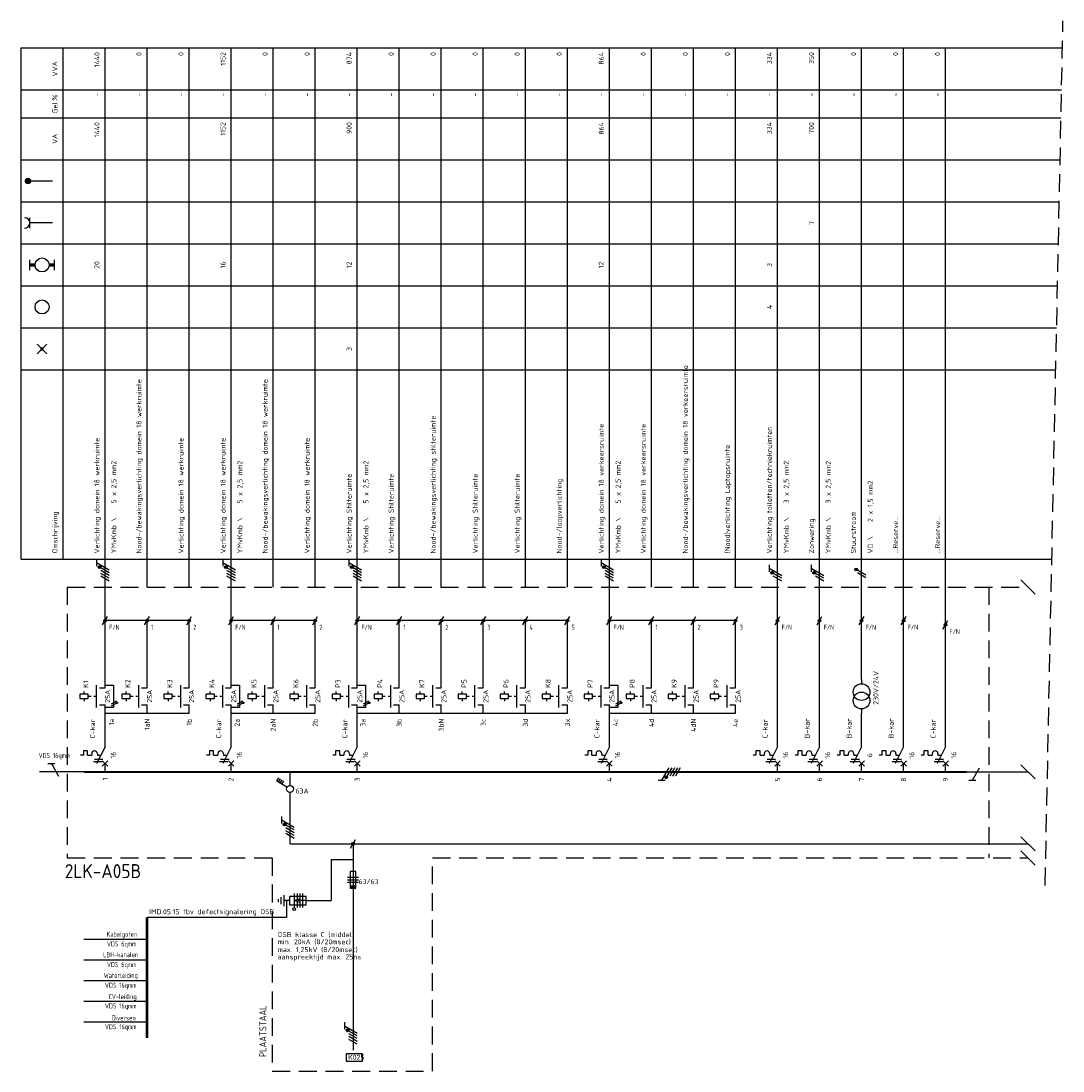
# Model space of a CAD drawing. Extents: x -1224 to 18134, y -20786 to 3554.
# Tile 83 of 88: x 15750 to 16122, y -23 to 352. Entities that reach past the tile are written whole.
import ezdxf
from ezdxf.enums import TextEntityAlignment as Align

# ---------------------------------------------------------------- set-up
doc = ezdxf.new("R2010")
doc.units = 0
doc.linetypes.add('HIDDEN', pattern=[9.525, 6.35, -3.175])
doc.linetypes.add('STABI11', pattern=[2, 1, -1])
doc.layers.get('0').update_dxf_attribs({"linetype": 'CONTINUOUS'})
for name, color, linetype in [('E-principe', 3, 'CONTINUOUS'), ('E-tekst', 2, 'CONTINUOUS'), ('EL$1----', 3, 'CONTINUOUS'), ('EL$1----_1LK-A08', 3, 'CONTINUOUS'), ('EL$1----_2LK-A07', 3, 'CONTINUOUS'), ('kast', 1, 'CONTINUOUS')]:
    doc.layers.add(name, color=color, linetype=linetype)
doc.styles.add('BURO-018', font='ISO.shx', dxfattribs={"height": 1.8})
doc.styles.add('BURO-050', font='ISO.shx', dxfattribs={"height": 5})
doc.styles.get("Standard").update_dxf_attribs({"font": 'iso.shx'})

# ---------------------------------------------------------------- blocks, each defined once
blk = doc.blocks.new('RAIL3')
at = {"color": 0, "linetype": 'Continuous'}
for p, q in [((-6, 0), (6, 0)), ((1.73, 3), (-0.87, -1.5)), ((2.98, 3), (0.48, 3))]:
    blk.add_line(p, q, dxfattribs=at)
blk = doc.blocks.new('0302A1_')
at = {"color": 0, "linetype": 'Continuous'}
blk.add_line((-0.87, -1.5), (0.87, 1.5), dxfattribs=at)
at = {"color": 0, "const_width": 0.5}
blk.add_lwpolyline([(-0.25, 0, 1), (0.25, 0, 1)], format="xyb", close=True, dxfattribs=at)
at = {"color": 0, "linetype": 'Continuous'}
blk.add_circle((0, 0), 0.5, dxfattribs=at)
blk = doc.blocks.new('HL3')
at = {"color": 0, "linetype": 'Continuous'}
for p, q in [((-3, 6.98), (-3, 4.48)), ((-3, 5.73), (1.5, 3.13)), ((1.5, 2.13), (-1.5, 3.87)), ((1.5, 1.13), (-1.5, 2.87)), ((1.5, 0.13), (-1.5, 1.87)), ((1.5, -0.87), (-1.5, 0.87))]:
    blk.add_line(p, q, dxfattribs=at)
at = {"color": 0, "linetype": 'Continuous', "const_width": 0.5}
blk.add_lwpolyline([(-1.68, 4.12, 1), (-2.18, 4.12, 1)], format="xyb", close=True, dxfattribs=at)
at = {"color": 0, "linetype": 'Continuous'}
blk.add_circle((-1.93, 4.12), 0.5, dxfattribs=at)
blk = doc.blocks.new('E00515')
at = {"color": 0, "linetype": 'Continuous'}
for p, q in [((6, 1.5), (0, 1.5)), ((0, 1.5), (0, -1.5)), ((0, 0), (4, 0)), ((1.25, -2.5), (1.25, 2.5)), ((2.25, -2.5), (2.25, 2.5)), ((4, 0), (2.5, 0.5)), ((2.5, -0.5), (4, 0)), ((3.25, -2.5), (3.25, 2.5)), ((4.25, -2.5), (4.25, 2.5)), ((6, -1.5), (6, 1.5)), ((6, 0), (8, 0)), ((8, -2), (8, 2)), ((9, -1.25), (9, 1.25)), ((10, -0.5), (10, 0.5)), ((0, -1.5), (6, -1.5))]:
    blk.add_line(p, q, dxfattribs=at)
blk.add_circle((4.25, 3), 0.5, dxfattribs=at)
blk = doc.blocks.new('00P')
at = {"color": 0, "linetype": 'Continuous'}
for p, q in [((0, 31), (3, 31)), ((3, 31), (3, 23)), ((3, 23), (0, 23))]:
    blk.add_line(p, q, dxfattribs=at)
blk = doc.blocks.new('L1')
at = {"color": 0, "linetype": 'Continuous'}
for p, q in [((-3, 73.98), (-3, 71.48)), ((-3, 72.73), (1.5, 70.13)), ((1.5, 69.13), (-1.5, 70.87)), ((1.5, 68.13), (-1.5, 69.87))]:
    blk.add_line(p, q, dxfattribs=at)
at = {"color": 0, "linetype": 'Continuous', "const_width": 0.5}
blk.add_lwpolyline([(-1.68, 71.12, 1), (-2.18, 71.12, 1)], format="xyb", close=True, dxfattribs=at)
at = {"color": 0, "linetype": 'Continuous'}
blk.add_circle((-1.93, 71.12), 0.5, dxfattribs=at)
blk = doc.blocks.new('L3')
at = {"color": 0, "linetype": 'Continuous'}
for p, q in [((-3, 75.98), (-3, 73.48)), ((-3, 74.73), (1.5, 72.13)), ((1.5, 71.13), (-1.5, 72.87)), ((1.5, 70.13), (-1.5, 71.87)), ((1.5, 69.13), (-1.5, 70.87)), ((1.5, 68.13), (-1.5, 69.87))]:
    blk.add_line(p, q, dxfattribs=at)
at = {"color": 0, "linetype": 'Continuous', "const_width": 0.5}
blk.add_lwpolyline([(-1.68, 73.12, 1), (-2.18, 73.12, 1)], format="xyb", close=True, dxfattribs=at)
at = {"color": 0, "linetype": 'Continuous'}
blk.add_circle((-1.93, 73.12), 0.5, dxfattribs=at)
blk = doc.blocks.new('B26')
at = {"color": 0, "linetype": 'Continuous'}
for p, q in [((0, 9), (0, 21)), ((-7.75, 7.5), (-7.75, 6)), ((-6.25, 7.5), (-7.75, 7.5)), ((-6.25, 6), (-6.25, 7.5)), ((0, 9), (-3, 3)), ((-7.75, 6), (-8.75, 6)), ((-6.25, 6), (-4.75, 6)), ((-4.75, 6.5), (-4.75, 6)), ((-4.125, 3.75), (-1.125, 3.75)), ((-3.75, 4.5), (-0.75, 4.5)), ((-2.75, 6.5), (-2.75, 6)), ((-2.75, 6), (-1.5, 6)), ((-1, 4), (1, 2)), ((-1, 2), (1, 4)), ((0, 0), (0, 3))]:
    blk.add_line(p, q, dxfattribs=at)
blk.add_arc((-3.75, 6.5), 1, 0, 180, dxfattribs=at)
at = {"color": 1, "style": 'BURO-018'}
blk.add_attdef('E_VRIJ1', (-3.548, 12), '', height=1.8, rotation=90, dxfattribs=at)
at = {"color": 1, "linetype": 'Continuous', "style": 'BURO-018'}
blk.add_attdef('E_IIA', text='', height=1.8, rotation=90, dxfattribs=at).set_placement((2, 6), align=Align.TOP_CENTER)
blk = doc.blocks.new('M2')
at = {"color": 0, "linetype": 'Continuous'}
for p, q in [((-3, 23), (-3, 31)), ((-2, 30), (0, 30)), ((0, 30), (0, 33)), ((-6, 27.75), (-9, 27.75)), ((-9, 27.75), (-9, 26.25)), ((-9, 26.25), (-6, 26.25)), ((-7.5, 27.75), (-7.5, 28.75)), ((-7.5, 26.25), (-7.5, 25.25)), ((-6, 26.25), (-6, 27.75)), ((-6, 27.25), (-6, 27.25)), ((-2, 24), (0, 24)), ((0, 21), (0, 24))]:
    blk.add_line(p, q, dxfattribs=at)
at = {"color": 0, "linetype": 'STABI11'}
blk.add_line((-6, 27), (-3, 27), dxfattribs=at)
at = {"color": 1, "linetype": 'Continuous', "style": 'BURO-018'}
blk.add_attdef('E_VRIJ1', (-6, 30), '', height=1.8, rotation=90, dxfattribs=at)
blk.add_attdef('E_IMS', text='', height=1.8, rotation=90, dxfattribs=at).set_placement((0, 27), align=Align.TOP_CENTER)
blk = doc.blocks.new('b1s')
at = {"color": 0, "linetype": 'Continuous'}
blk.add_line((0, 33), (0, 54), dxfattribs=at)
blk = doc.blocks.new('m1s')
at = {"color": 0, "linetype": 'Continuous'}
blk.add_line((0, 54), (0, 66), dxfattribs=at)
blk = doc.blocks.new('m1')
at = {"color": 0, "linetype": 'Continuous'}
blk.add_line((0, 21), (0, 33), dxfattribs=at)
blk = doc.blocks.new('M13')
at = {"color": 0, "linetype": 'Continuous'}
for p, q in [((0, 33), (0, 31.5)), ((0, 22.5), (0, 21))]:
    blk.add_line(p, q, dxfattribs=at)
for centre in [(0, 28.5), (0, 25.5)]:
    blk.add_circle(centre, 3, dxfattribs=at)
at = {"color": 1, "linetype": 'Continuous', "style": 'BURO-018'}
blk.add_attdef('E_VRIJ1', (6, 24), '', height=1.8, rotation=90, dxfattribs=at)
blk = doc.blocks.new('KOLNR1')
at = {"color": 0, "linetype": 'Continuous'}
for p, q in [((1.41, -1.41), (-1.41, 1.41)), ((-1.41, -1.41), (1.41, 1.41))]:
    blk.add_line(p, q, dxfattribs=at)
at = {"color": 0, "linetype": 'Continuous', "const_width": 0.5}
blk.add_lwpolyline([(-0.25, 0, 1), (0.25, 0, 1)], format="xyb", close=True, dxfattribs=at)
blk = doc.blocks.new('KOLNR3')
at = {"color": 0, "linetype": 'Continuous'}
blk.add_circle((0, 0), 2, dxfattribs=at)
blk = doc.blocks.new('KOLNR5')
at = {"color": 0, "linetype": 'Continuous'}
for p, q in [((-3.5, -1.5), (-3.5, 1.5)), ((3.5, 1.5), (3.5, -1.5))]:
    blk.add_line(p, q, dxfattribs=at)
at = {"color": 0, "linetype": 'Continuous', "const_width": 1}
for points in [[(-2, 0), (-3.5, 0)], [(2, 0), (3.5, 0)]]:
    blk.add_lwpolyline(points, dxfattribs=at)
at = {"color": 0, "linetype": 'Continuous'}
blk.add_circle((0, 0), 2, dxfattribs=at)
blk = doc.blocks.new('KOLNR6')
at = {"color": 0, "linetype": 'Continuous'}
for p, q in [((-3.5, -1.5), (-3.5, 1.5)), ((3, 0), (-3.5, 0))]:
    blk.add_line(p, q, dxfattribs=at)
blk.add_arc((-5, 0), 1.5, 270, 90, dxfattribs=at)
blk = doc.blocks.new('KOLNR8')
at = {"color": 0, "linetype": 'Continuous'}
blk.add_line((-4, 0), (3, 0), dxfattribs=at)
at = {"color": 0, "linetype": 'Continuous', "const_width": 0.75}
blk.add_lwpolyline([(-4, -0.375, 1), (-4, 0.375, 1)], format="xyb", close=True, dxfattribs=at)
at = {"color": 0, "linetype": 'Continuous'}
blk.add_circle((-4, 0), 0.75, dxfattribs=at)
blk = doc.blocks.new('1P')
at = {"color": 0, "linetype": 'Continuous'}
blk.add_line((1.5, 0.87), (-1.5, -0.87), dxfattribs=at)

msp = doc.modelspace()

# ---------------------------------------------------------------- linework, layer by layer
at = {"layer": 'E-principe'}
for p, q in [((15772.79, 83.5), (15756.86, 83.5)), ((15795.27, 23.7), (15772.71, 23.7)), ((15795.27, 16.3), (15772.71, 16.3)), ((15795.27, 8.91), (15772.71, 8.91)), ((15795.27, 1.51), (15772.71, 1.51)), ((15795.27, -5.88), (15772.71, -5.88))]:
    msp.add_line(p, q, dxfattribs=at)
at = {"layer": 'E-principe', "const_width": 1}
msp.add_lwpolyline([(15795.27, 31.53), (15795.27, -11.46)], dxfattribs=at)
at = {"layer": 'EL$1----', "linetype": 'HIDDEN'}
msp.add_line((16115.8, 42.99), (16122.17, 351.6), dxfattribs=at)
at = {"layer": 'EL$1----', "linetype": 'Continuous'}
for p, q in [((16051.79, 153.79), (16048.79, 155.52)), ((16051.79, 152.79), (16048.79, 154.52)), ((15846.3, 78.75), (15846.3, 83.5)), ((15841.55, 80.16), (15842.25, 81.37)), ((15845.22, 78.04), (15841.55, 80.16)), ((15842.16, 79.81), (15842.86, 81.02)), ((15842.77, 79.46), (15843.47, 80.67)), ((15843.37, 79.11), (15844.07, 80.32)), ((15846.3, 57.81), (15846.3, 76.08)), ((15866.8, 45.97), (15870.8, 45.97)), ((15869.8, 47.97), (15867.8, 47.97)), ((15867.8, 47.97), (15867.8, 41.97)), ((15869.8, 41.97), (15869.8, 47.97)), ((15866.8, 44.97), (15870.8, 44.97)), ((15870.8, 43.97), (15866.8, 43.97)), ((15867.8, 41.97), (15869.8, 41.97)), ((15865.8, -5.89), (15865.8, -8.39)), ((15865.8, -7.14), (15870.3, -9.74)), ((15870.3, -10.74), (15867.3, -9.01)), ((15870.3, -11.74), (15867.3, -10.01)), ((15870.3, -12.74), (15867.3, -11.01)), ((15870.3, -13.74), (15867.3, -12.01))]:
    msp.add_line(p, q, dxfattribs=at)
at = {"layer": 'EL$1----'}
for p, q in [((16112.25, 146.97), (16107.18, 152.03)), ((15795.29, 137.5), (15780.29, 137.5)), ((15810.29, 137.5), (15795.29, 137.5)), ((15840.29, 137.5), (15825.29, 137.5)), ((15855.29, 137.5), (15840.29, 137.5)), ((15885.29, 137.5), (15870.29, 137.5)), ((15915.29, 137.5), (15885.29, 137.5)), ((15945.29, 137.5), (15915.29, 137.5)), ((15975.29, 137.5), (15960.29, 137.5)), ((16005.29, 137.5), (15975.29, 137.5)), ((16087.79, 83.5), (16109.72, 83.5)), ((16112.25, 80.97), (16107.18, 86.03)), ((16112.25, 55.27), (16107.18, 60.34)), ((15846.3, 57.81), (16109.72, 57.81)), ((15868.8, 57.81), (15868.8, -15.88)), ((16112.25, 50.23), (16107.18, 55.3)), ((15861.01, 52.26), (15868.8, 52.26)), ((15861.01, 52.26), (15861.01, 37.55)), ((15845.06, 37.55), (15845.06, 31.53)), ((15852.06, 37.55), (15861.01, 37.55)), ((15845.06, 31.53), (15795.27, 31.53))]:
    msp.add_line(p, q, dxfattribs=at)
at = {"layer": 'EL$1----', "color": 1, "linetype": 'Continuous'}
for p, q in [((16089.83, 80.5), (16092.42, 85)), ((16088.58, 80.5), (16091.08, 80.5))]:
    msp.add_line(p, q, dxfattribs=at)
at = {"layer": 'EL$1----', "linetype": 'Continuous', "const_width": 0.5}
for points in [[(16048.61, 155.77, 1), (16048.11, 155.77, 1)], [(15867.12, -8.76, 1), (15866.62, -8.76, 1)]]:
    msp.add_lwpolyline(points, format="xyb", close=True, dxfattribs=at)
at = {"layer": 'EL$1----', "linetype": 'Continuous'}
for centre, radius in [((16048.36, 155.77), 0.5), ((15846.3, 77.42), 1.25), ((15866.87, -8.76), 0.5)]:
    msp.add_circle(centre, radius, dxfattribs=at)
at = {"layer": 'EL$1----'}
for centre in [(15784.56, 108.16), (15829.56, 108.16), (15874.56, 108.16), (15964.56, 108.16)]:
    msp.add_circle(centre, 0.283, dxfattribs=at)
at = {"layer": 'EL$1----', "linetype": 'Continuous'}
msp.add_solid([(15867.8, 41.97), (15867.8, 42.97), (15869.8, 41.97), (15869.8, 42.97)], dxfattribs=at)
at = {"layer": 'EL$1----_1LK-A08', "color": 2}
for p, q in [((15866.51, -17), (15872.04, -17)), ((15866.51, -19.84), (15866.51, -17)), ((15872.04, -17), (15872.04, -19.84)), ((15872.04, -19.84), (15866.51, -19.84))]:
    msp.add_line(p, q, dxfattribs=at)
at = {"layer": 'EL$1----_2LK-A07', "color": 1}
for p, q in [((15750.29, 342), (16121.97, 342)), ((15750.29, 159.5), (15750.29, 342)), ((15765.29, 159.5), (15765.29, 342)), ((15750.29, 327), (16121.66, 327)), ((15750.29, 317), (16121.46, 317)), ((15750.29, 302), (16121.15, 302)), ((15750.29, 287), (16120.84, 287)), ((15750.29, 272), (16120.53, 272)), ((15750.29, 257), (16120.22, 257)), ((15750.29, 242), (16119.91, 242)), ((15750.29, 227), (16119.6, 227)), ((15750.29, 159.5), (16118.2, 159.5))]:
    msp.add_line(p, q, dxfattribs=at)
at = {"layer": 'EL$1----_2LK-A07'}
for p, q in [((15780.29, 149.5), (15780.29, 342)), ((15795.29, 149.5), (15795.29, 342)), ((15810.29, 149.5), (15810.29, 342)), ((15825.29, 149.5), (15825.29, 342)), ((15840.29, 149.5), (15840.29, 342)), ((15855.29, 149.5), (15855.29, 342)), ((15870.29, 149.5), (15870.29, 342)), ((15885.29, 149.5), (15885.29, 342)), ((15900.29, 149.5), (15900.29, 342)), ((15915.29, 149.5), (15915.29, 342)), ((15930.29, 149.5), (15930.29, 342)), ((15945.29, 149.5), (15945.29, 342)), ((15960.29, 149.5), (15960.29, 342)), ((15975.29, 149.5), (15975.29, 342)), ((15990.29, 149.5), (15990.29, 342)), ((16005.29, 149.5), (16005.29, 342)), ((16020.29, 149.5), (16020.29, 342)), ((16035.29, 149.5), (16035.29, 342)), ((16050.29, 149.5), (16050.29, 342)), ((16065.29, 149.5), (16065.29, 342)), ((16080.29, 149.5), (16080.29, 342)), ((15780.29, 104.5), (15795.29, 104.5)), ((15795.29, 104.5), (15810.29, 104.5)), ((15825.29, 104.5), (15840.29, 104.5)), ((15840.29, 104.5), (15855.29, 104.5)), ((15870.29, 104.5), (15945.29, 104.5)), ((15960.29, 104.5), (16005.29, 104.5))]:
    msp.add_line(p, q, dxfattribs=at)
at = {"layer": 'EL$1----_2LK-A07', "color": 1, "linetype": 'HIDDEN'}
for p, q in [((15766.79, 149.5), (16109.72, 149.5)), ((15766.79, 149.5), (15766.79, 52.77)), ((16095.65, 149.5), (16095.65, 52.77))]:
    msp.add_line(p, q, dxfattribs=at)
at = {"layer": 'EL$1----_2LK-A07'}
for points in [[(15787.79, 83.5, 0.7, 0.7, 0), (15772.79, 83.5, 0.7, 0.7, 0)], [(15802.79, 83.5, 0.7, 0.7, 0), (15787.79, 83.5, 0.7, 0.7, 0)], [(15817.79, 83.5, 0.7, 0.7, 0), (15802.79, 83.5, 0.7, 0.7, 0)], [(15832.79, 83.5, 0.7, 0.7, 0), (15817.79, 83.5, 0.7, 0.7, 0)], [(15847.79, 83.5, 0.7, 0.7, 0), (15832.79, 83.5, 0.7, 0.7, 0)], [(15862.79, 83.5, 0.7, 0.7, 0), (15847.79, 83.5, 0.7, 0.7, 0)], [(15877.79, 83.5, 0.7, 0.7, 0), (15862.79, 83.5, 0.7, 0.7, 0)], [(15892.79, 83.5, 0.7, 0.7, 0), (15877.79, 83.5, 0.7, 0.7, 0)], [(15907.79, 83.5, 0.7, 0.7, 0), (15892.79, 83.5, 0.7, 0.7, 0)], [(15922.79, 83.5, 0.7, 0.7, 0), (15907.79, 83.5, 0.7, 0.7, 0)], [(15937.79, 83.5, 0.7, 0.7, 0), (15922.79, 83.5, 0.7, 0.7, 0)], [(15952.79, 83.5, 0.7, 0.7, 0), (15937.79, 83.5, 0.7, 0.7, 0)], [(15967.79, 83.5, 0.7, 0.7, 0), (15952.79, 83.5, 0.7, 0.7, 0)], [(15982.79, 83.5, 0.7, 0.7, 0), (15967.79, 83.5, 0.7, 0.7, 0)], [(15997.79, 83.5, 0.7, 0.7, 0), (15982.79, 83.5, 0.7, 0.7, 0)], [(16012.79, 83.5, 0.7, 0.7, 0), (15997.79, 83.5, 0.7, 0.7, 0)], [(16027.79, 83.5, 0.7, 0.7, 0), (16012.79, 83.5, 0.7, 0.7, 0)], [(16042.79, 83.5, 0.7, 0.7, 0), (16027.79, 83.5, 0.7, 0.7, 0)], [(16057.79, 83.5, 0.7, 0.7, 0), (16042.79, 83.5, 0.7, 0.7, 0)], [(16072.79, 83.5, 0.7, 0.7, 0), (16057.79, 83.5, 0.7, 0.7, 0)], [(16087.79, 83.5, 0.7, 0.7, 0), (16072.79, 83.5, 0.7, 0.7, 0)]]:
    msp.add_lwpolyline(points, format="xyseb", dxfattribs=at)
at = {"layer": 'kast', "color": 1, "linetype": 'HIDDEN'}
for p, q in [((15766.79, 52.77), (15839.96, 52.77)), ((15897.2, 52.77), (16109.72, 52.77))]:
    msp.add_line(p, q, dxfattribs=at)
at = {"layer": 'kast', "linetype": 'HIDDEN'}
for p, q in [((15839.96, 52.77), (15839.96, -23.29)), ((15897.2, -23.29), (15897.2, 52.77)), ((15839.96, -23.29), (15897.2, -23.29))]:
    msp.add_line(p, q, dxfattribs=at)

# ---------------------------------------------------------------- block references
at = {"layer": 'E-principe', "xscale": -1}
msp.add_blockref('RAIL3', (15762.86, 83.5), dxfattribs=at)
at = {"layer": 'EL$1----'}
for name, p in [('L3', (15780.29, 83.5)), ('L3', (15825.29, 83.5)), ('L3', (15870.29, 83.5)), ('L3', (15960.29, 83.5)), ('L1', (16020.29, 83.5)), ('L1', (16035.29, 83.5)), ('0302A1_', (15780.29, 137.5)), ('0302A1_', (15795.29, 137.5)), ('0302A1_', (15810.29, 137.5)), ('0302A1_', (15825.29, 137.5)), ('0302A1_', (15825.29, 137.5)), ('0302A1_', (15840.29, 137.5)), ('0302A1_', (15855.29, 137.5)), ('0302A1_', (15870.29, 137.5)), ('0302A1_', (15870.29, 137.5)), ('0302A1_', (15885.29, 137.5)), ('0302A1_', (15900.29, 137.5)), ('0302A1_', (15915.29, 137.5)), ('0302A1_', (15930.29, 137.5)), ('0302A1_', (15945.29, 137.5)), ('0302A1_', (15960.29, 137.5)), ('0302A1_', (15960.29, 137.5)), ('0302A1_', (15960.29, 137.5)), ('0302A1_', (15975.29, 137.5)), ('0302A1_', (15990.29, 137.5)), ('0302A1_', (16005.29, 137.5)), ('0302A1_', (16020.29, 137.5)), ('0302A1_', (16020.29, 137.5)), ('0302A1_', (16020.29, 137.5)), ('0302A1_', (16035.29, 137.5)), ('0302A1_', (16035.29, 137.5)), ('0302A1_', (16035.29, 137.5)), ('0302A1_', (16050.29, 137.5)), ('0302A1_', (16050.29, 137.5)), ('0302A1_', (16050.29, 137.5)), ('0302A1_', (16065.29, 137.5)), ('0302A1_', (16065.29, 137.5)), ('0302A1_', (16065.29, 137.5)), ('0302A1_', (16080.21, 136)), ('0302A1_', (16080.21, 136)), ('0302A1_', (16080.21, 136)), ('00P', (15780.29, 83.5)), ('00P', (15825.29, 83.5)), ('00P', (15870.29, 83.5)), ('00P', (15960.29, 83.5)), ('HL3', (15846.3, 60.65)), ('0302A1_', (15868.8, 57.81))]:
    msp.add_blockref(name, p, dxfattribs=at)
at = {"layer": 'EL$1----', "xscale": 0.6399999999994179, "yscale": 0.6399999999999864, "zscale": 0.6400000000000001}
for p in [(15783.37, 108.25), (15828.37, 108.25), (15873.37, 108.25), (15963.37, 108.25), (15783.37, 107.47), (15828.37, 107.47), (15873.37, 107.47), (15963.37, 107.47)]:
    msp.add_blockref('1P', p, dxfattribs=at)
at = {"layer": 'EL$1----', "color": 1, "rotation": 90}
msp.add_blockref('HL3', (15984.69, 83.5), dxfattribs=at)
at = {"layer": 'EL$1----', "rotation": 180}
msp.add_blockref('E00515', (15852.06, 37.55), dxfattribs=at)
at = {"layer": 'EL$1----_2LK-A07', "xscale": 1.25, "yscale": 1.25, "zscale": 1.25}
for name, p in [('KOLNR8', (15757.79, 294.5)), ('KOLNR6', (15757.79, 279.5)), ('KOLNR5', (15757.79, 264.5)), ('KOLNR3', (15757.79, 249.5)), ('KOLNR1', (15757.79, 234.5))]:
    msp.add_blockref(name, p, dxfattribs=at)
at = {"layer": 'EL$1----_2LK-A07'}
for name, p in [('m1s', (15780.29, 83.5)), ('m1s', (15825.29, 83.5)), ('m1s', (15870.29, 83.5)), ('m1s', (15960.29, 83.5)), ('m1s', (16020.29, 83.5)), ('m1s', (16035.29, 83.5)), ('m1s', (16050.29, 83.5)), ('m1s', (16065.29, 83.5)), ('m1s', (16080.29, 83.5)), ('b1s', (15780.29, 83.5)), ('b1s', (15795.29, 83.5)), ('b1s', (15810.29, 83.5)), ('b1s', (15825.29, 83.5)), ('b1s', (15840.29, 83.5)), ('b1s', (15855.29, 83.5)), ('b1s', (15870.29, 83.5)), ('b1s', (15885.29, 83.5)), ('b1s', (15900.29, 83.5)), ('b1s', (15915.29, 83.5)), ('b1s', (15930.29, 83.5)), ('b1s', (15945.29, 83.5)), ('b1s', (15960.29, 83.5)), ('b1s', (15975.29, 83.5)), ('b1s', (15990.29, 83.5)), ('b1s', (16005.29, 83.5)), ('b1s', (16020.29, 83.5)), ('b1s', (16035.29, 83.5)), ('b1s', (16050.29, 83.5)), ('b1s', (16065.29, 83.5)), ('b1s', (16080.29, 83.5)), ('m1', (16020.29, 83.5)), ('m1', (16035.29, 83.5)), ('m1', (16065.29, 83.5)), ('m1', (16080.29, 83.5))]:
    msp.add_blockref(name, p, dxfattribs=at)
for name, p, values in [('M2', (15780.29, 83.5), {'E_IMS': '25A', 'E_VRIJ1': 'K1'}), ('M2', (15795.29, 83.5), {'E_IMS': '25A', 'E_VRIJ1': 'K2'}), ('M2', (15810.29, 83.5), {'E_IMS': '25A', 'E_VRIJ1': 'K3'}), ('M2', (15825.29, 83.5), {'E_IMS': '25A', 'E_VRIJ1': 'K4'}), ('M2', (15840.29, 83.5), {'E_IMS': '25A', 'E_VRIJ1': 'K5'}), ('M2', (15855.29, 83.5), {'E_IMS': '25A', 'E_VRIJ1': 'K6'}), ('M2', (15870.29, 83.5), {'E_IMS': '25A', 'E_VRIJ1': 'P3'}), ('M2', (15885.29, 83.5), {'E_IMS': '25A', 'E_VRIJ1': 'P4'}), ('M2', (15900.29, 83.5), {'E_IMS': '25A', 'E_VRIJ1': 'K7'}), ('M2', (15915.29, 83.5), {'E_IMS': '25A', 'E_VRIJ1': 'P5'}), ('M2', (15930.29, 83.5), {'E_IMS': '25A', 'E_VRIJ1': 'P6'}), ('M2', (15945.29, 83.5), {'E_IMS': '25A', 'E_VRIJ1': 'K8'}), ('M2', (15960.29, 83.5), {'E_IMS': '25A', 'E_VRIJ1': 'P7'}), ('M2', (15975.29, 83.5), {'E_IMS': '25A', 'E_VRIJ1': 'P8'}), ('M2', (15990.29, 83.5), {'E_IMS': '25A', 'E_VRIJ1': 'K9'}), ('M2', (16005.29, 83.5), {'E_IMS': '25A', 'E_VRIJ1': 'P9'}), ('M13', (16050.29, 83.5), {'E_VRIJ1': '230V/24V'}), ('B26', (15780.29, 83.5), {'E_IIA': '16', 'E_VRIJ1': 'C-kar'}), ('B26', (15825.29, 83.5), {'E_IIA': '16', 'E_VRIJ1': 'C-kar'}), ('B26', (15870.29, 83.5), {'E_IIA': '16', 'E_VRIJ1': 'C-kar'}), ('B26', (15960.29, 83.5), {'E_IIA': '16', 'E_VRIJ1': 'C-kar'}), ('B26', (16020.29, 83.5), {'E_IIA': '16', 'E_VRIJ1': 'C-kar'}), ('B26', (16035.29, 83.5), {'E_IIA': '16', 'E_VRIJ1': 'B-kar'}), ('B26', (16050.29, 83.5), {'E_IIA': '6', 'E_VRIJ1': 'B-kar'}), ('B26', (16065.29, 83.5), {'E_IIA': '16', 'E_VRIJ1': 'B-kar'}), ('B26', (16080.29, 83.5), {'E_IIA': '16', 'E_VRIJ1': 'C-kar'})]:
    msp.add_blockref(name, p, dxfattribs=at).add_auto_attribs(values)

# ---------------------------------------------------------------- texts
at = {"layer": 'E-tekst', "color": 1, "width": 0.8}
for s, p in [('F/N', (15781.76, 134.24)), ('1', (15796.76, 134.24)), ('2', (15811.76, 134.24)), ('F/N', (15826.76, 134.24)), ('1', (15841.76, 134.24)), ('2', (15856.76, 134.24)), ('F/N', (15871.76, 134.24)), ('1', (15886.76, 134.24)), ('2', (15901.76, 134.24)), ('3', (15916.76, 134.24)), ('4', (15931.76, 134.24)), ('5', (15946.76, 134.24)), ('F/N', (15961.76, 134.24)), ('1', (15976.76, 134.24)), ('2', (15991.76, 134.24)), ('3', (16006.76, 134.24)), ('F/N', (16021.76, 134.24)), ('F/N', (16036.76, 134.24)), ('F/N', (16051.76, 134.24)), ('F/N', (16066.76, 134.24)), ('F/N', (16081.68, 132.74)), ('VDS 16qmm', (15756.57, 88.45)), ('Kabelgoten', (15780.85, 24.64)), ('VDS 6qmm', (15780.96, 21.21)), ('LBH-kanalen', (15779.62, 17.35)), ('VDS 6qmm', (15780.96, 13.82)), ('Waterleiding', (15779.83, 9.95)), ('VDS 16qmm', (15780.24, 6.42)), ('CV-leiding', (15781.57, 2.4)), ('VDS 16qmm', (15780.24, -0.97)), ('Diversen', (15782.71, -5.23)), ('VDS 16qmm', (15780.24, -8.37))]:
    msp.add_text(s, height=1.8, dxfattribs=at).set_placement(p)
at = {"layer": 'EL$1----', "color": 1, "style": 'BURO-018'}
msp.add_text('63A', height=1.8, dxfattribs=at).set_placement((15850.61, 77.58), align=Align.TOP_CENTER)
msp.add_text('63/63', height=1.8, dxfattribs=at).set_placement((15877.9, 45.28), align=Align.TOP_RIGHT)
for s, p in [('IMD.05.15 tbv defectsignalering OSB', (15796.05, 32.7)), ('OSB klasse C (middel)', (15841.87, 24.53)), ('min. 20kA (8/20msec)', (15841.87, 21.96)), ('max. 1,25kV (8/20msec)', (15841.87, 19.17)), ('aanspreektijd max. 25ns', (15841.87, 16.57))]:
    msp.add_text(s, height=1.8, dxfattribs=at).set_placement(p)
msp.add_text('K025', height=1.8, dxfattribs=at).set_placement((15867.04, -17.49), align=Align.TOP_LEFT)
at = {"layer": 'EL$1----_2LK-A07', "color": 1, "style": 'BURO-018'}
for s, p in [('1440', (15778.29, 340.5)), ('0', (15793.29, 340.5)), ('0', (15808.29, 340.5)), ('1152', (15823.29, 340.5)), ('0', (15838.29, 340.5)), ('0', (15853.29, 340.5)), ('874', (15868.29, 340.5)), ('0', (15883.29, 340.5)), ('0', (15898.29, 340.5)), ('0', (15913.29, 340.5)), ('0', (15928.29, 340.5)), ('0', (15943.29, 340.5)), ('864', (15958.29, 340.5)), ('0', (15973.29, 340.5)), ('0', (15988.29, 340.5)), ('0', (16003.29, 340.5)), ('334', (16018.29, 340.5)), ('350', (16033.29, 340.5)), ('0', (16048.29, 340.5)), ('0', (16063.29, 340.5)), ('0', (16078.29, 340.5)), ('-', (15778.29, 326)), ('-', (15793.29, 326)), ('-', (15808.29, 326)), ('-', (15823.29, 326)), ('-', (15838.29, 326)), ('-', (15853.29, 326)), ('-', (15868.29, 326)), ('-', (15883.29, 326)), ('-', (15898.29, 326)), ('-', (15913.29, 326)), ('-', (15928.29, 326)), ('-', (15943.29, 326)), ('-', (15958.29, 326)), ('-', (15973.29, 326)), ('-', (15988.29, 326)), ('-', (16003.29, 326)), ('-', (16018.29, 326)), ('-', (16033.29, 326)), ('-', (16048.29, 326)), ('-', (16063.29, 326)), ('-', (16078.29, 326)), ('1440', (15778.29, 315.5)), ('1152', (15823.29, 315.5)), ('900', (15868.29, 315.5)), ('864', (15958.29, 315.5)), ('334', (16018.29, 315.5)), ('700', (16033.29, 315.5))]:
    msp.add_text(s, height=1.8, rotation=90, dxfattribs=at).set_placement(p, align=Align.RIGHT)
for s, p in [('VVA', (15763.29, 334.5)), ('Gel.%', (15763.29, 322)), ('VA', (15763.29, 309.5)), ('7', (16033.29, 279.5)), ('20', (15778.29, 264.5)), ('16', (15823.29, 264.5)), ('12', (15868.29, 264.5)), ('12', (15958.29, 264.5)), ('3', (16018.29, 264.5)), ('4', (16018.29, 249.5)), ('3', (15868.29, 234.5))]:
    msp.add_text(s, height=1.8, rotation=90, dxfattribs=at).set_placement(p, align=Align.CENTER)
for s, p in [('Nood-/bewakingsverlichting domein 18 verkeersruimte', (15988.29, 161.5)), ('Nood-/bewakingsverlichting domein 18 werkruimte', (15793.29, 161.5)), ('Nood-/bewakingsverlichting domein 18 werkruimte', (15838.29, 161.5)), ('Nood-/bewakingsverlichting stilteruimte', (15898.29, 161.5)), ('Verlichting domein 18 verkeersruimte', (15958.29, 161.5)), ('Verlichting domein 18 verkeersruimte', (15973.29, 161.5)), ('Verlichting toiletten/techniekruimten', (16018.29, 161.5)), ('Verlichting domein 18 werkruimte', (15778.29, 161.5)), ('Verlichting domein 18 werkruimte', (15808.29, 161.5)), ('Verlichting domein 18 werkruimte', (15823.29, 161.5)), ('Verlichting domein 18 werkruimte', (15853.29, 161.5)), ('(Nood)verlichting Laptopsruimte', (16003.29, 161.5)), ('YMvKmb \\    5 x 2,5 mm2', (15784.29, 161.5)), ('YMvKmb \\    5 x 2,5 mm2', (15829.29, 161.5)), ('Verlichting Stilteruimte', (15868.29, 161.5)), ('YMvKmb \\    5 x 2,5 mm2', (15874.29, 161.5)), ('Verlichting Stilteruimte', (15883.29, 161.5)), ('Verlichting Stilteruimte', (15913.29, 161.5)), ('Verlichting Stilteruimte', (15928.29, 161.5)), ('YMvKmb \\    5 x 2,5 mm2', (15964.29, 161.5)), ('YMvKmb \\    3 x 2,5 mm2', (16024.29, 161.5)), ('YMvKmb \\    3 x 2,5 mm2', (16039.29, 161.5)), ('Nood-/loopverlichting', (15943.29, 161.5)), ('VD \\    2 x 1,5 mm2', (16054.29, 161.5)), ('Omschrijving', (15763.29, 161.5)), ('Zonwering', (16033.29, 161.5)), ('Stuurstroom', (16048.29, 161.5)), ('...Reserve...', (16063.29, 161.5)), ('...Reserve...', (16078.29, 161.5))]:
    msp.add_text(s, height=1.8, rotation=90, dxfattribs=at).set_placement(p)
for s, p in [('1a', (15782.61, 102.5)), ('1aN', (15795.29, 102.5)), ('1b', (15810.29, 102.5)), ('2a', (15827.4, 102.5)), ('2aN', (15840.29, 102.5)), ('2b', (15855.29, 102.5)), ('3a', (15872.31, 102.5)), ('3b', (15885.29, 102.5)), ('3bN', (15900.29, 102.5)), ('3c', (15915.29, 102.5)), ('3d', (15930.29, 102.5)), ('3x', (15945.29, 102.5)), ('4c', (15962.5, 102.5)), ('4d', (15975.29, 102.5)), ('4dN', (15990.29, 102.5)), ('4e', (16005.29, 102.5)), ('1', (15780.29, 81.5)), ('2', (15825.29, 81.5)), ('3', (15870.29, 81.5)), ('4', (15960.29, 81.5)), ('5', (16020.29, 81.5)), ('6', (16035.29, 81.5)), ('7', (16050.29, 81.5)), ('8', (16065.29, 81.5)), ('9', (16080.29, 81.5))]:
    msp.add_text(s, height=1.8, rotation=90, dxfattribs=at).set_placement(p, align=Align.MIDDLE_RIGHT)
at = {"layer": 'kast', "color": 2, "style": 'BURO-050'}
msp.add_text('2LK-A05B', height=5, dxfattribs=at).set_placement((15793.2, 48.07), align=Align.MIDDLE_RIGHT)
at = {"layer": 'kast', "color": 2, "linetype": 'HIDDEN', "style": 'BURO-018'}
msp.add_text('PLAATSTAAL', height=2.5, rotation=90, dxfattribs=at).set_placement((15836.6, 0.16), align=Align.MIDDLE_RIGHT)

doc.saveas('drawing.dxf')
